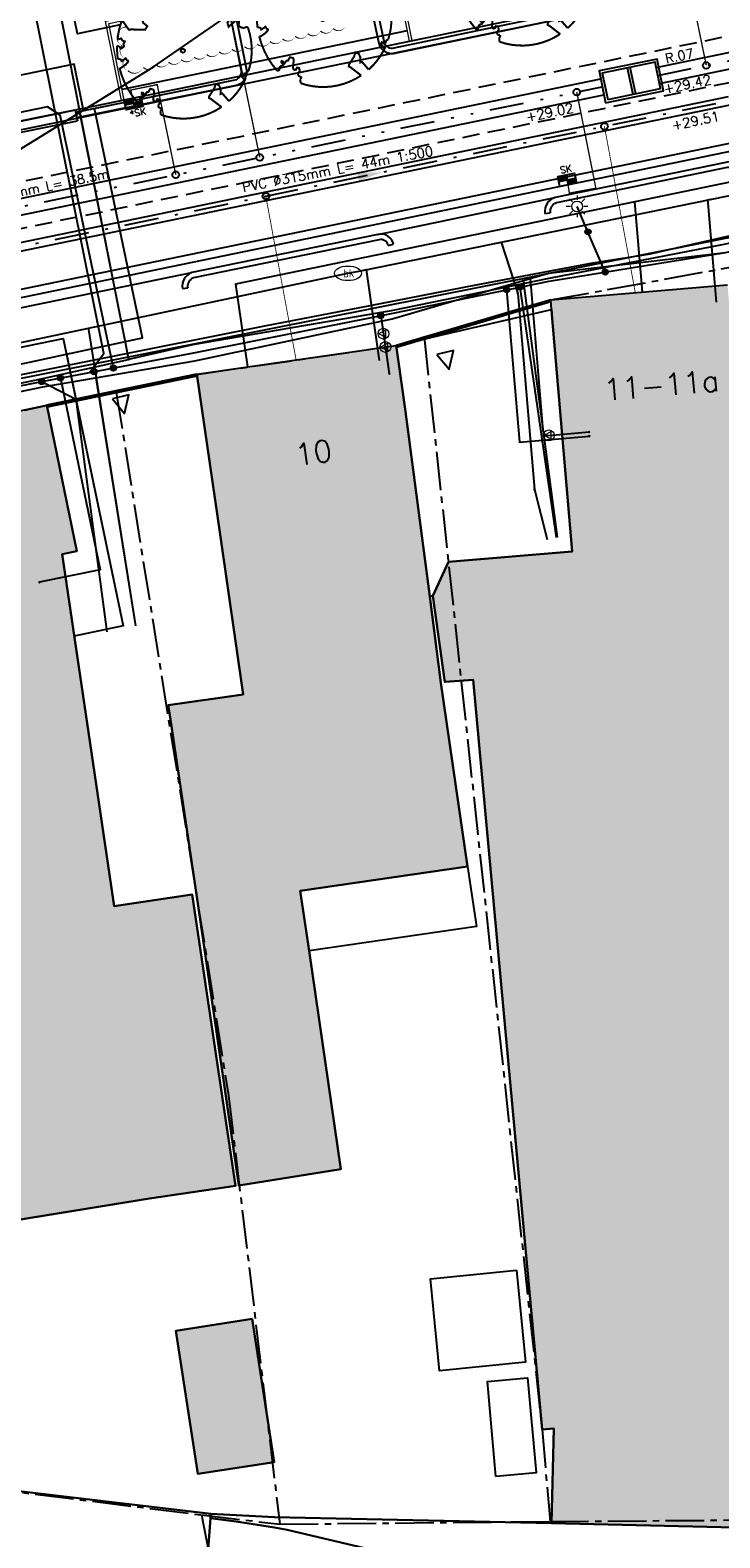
# Model space of a CAD drawing. Header units: metres. Extents: x 202952 to 203755, y 348959 to 349702.
# Tile 42 of 91: x 203292 to 203318, y 349307 to 349363. Entities that reach past the tile are written whole.
import ezdxf
from ezdxf.enums import TextEntityAlignment as Align

# ---------------------------------------------------------------- set-up
doc = ezdxf.new("R2010")
doc.units = ezdxf.units.M
for name, pattern in [('1-200 CENTER', [4.28625, 2.8575, -0.47625, 0.47625, -0.47625]), ('1-200 DASHDOT', [2.54, 1.27, -0.635, 0, -0.635]), ('1-200 DIVIDE', [3.175, 1.27, -0.635, 0, -0.635, 0, -0.635]), ('1-200 HIDDEN', [0.9525, 0.635, -0.3175])]:
    doc.linetypes.add(name, pattern=pattern)
for name, color, linetype in [('bgt.onbegroeidterreindeel', 252, 'Continuous'), ('PH-BEST-BEBOUWING', 1, 'Continuous'), ('PH-BEST-BEBOUWING-ARCERING', 254, 'Continuous'), ('PH-BEST-HUISNUMMER', 7, 'Continuous'), ('PH-BEST-INRIT', 8, 'Continuous'), ('PH-BEST-KADASTRALE-GRENS', 240, '1-200 CENTER'), ('PH-BEST-KL-DATA_KPN', 12, '1-200 TELEFONIE-KPN'), ('PH-BEST-KL-DATA_ZIGGO BV', 12, '1-200 ZIGGO'), ('PH-BEST-KL-ET_MIDDENSPANNING_ENEXIS', 12, '1-200 MIDDENSPANNING'), ('PH-BEST-KL-GAS_LAGEDRUK_ENEXIS', 12, '1-200 GASLEIDING LAGE DRUK'), ('PH-BEST-KL-LAAGSPANNING-ENEXIS', 12, '1-200 LAAGSPANNING'), ('PH-BEST-KL-WATER-WML', 12, '1-200 WML'), ('PH-BEST-RIO-DICHTSCHUIMEN', 222, '1-200 BATTING'), ('PH-BEST-WEGDEEL', 254, 'Continuous'), ('PH-INM-KANTVERHARDING', 253, 'Continuous'), ('PH-NIEUW-BAND-20-30', 115, 'Continuous'), ('PH-NIEUW-BEPLANTING- OMRANDING', 115, 'Continuous'), ('PH-NIEUW-BEPLANTING-BOOM', 98, 'Continuous'), ('PH-NIEUW-BEPLANTING-HAAG', 115, '1-200 BLOKHAAG'), ('PH-RIO-HUISAANSLUITING-DWA', 210, '1-200 DASHDOT'), ('PH-RIO-KOLK', 240, 'Continuous'), ('PH-RIO-KOLKAANSLUITING', 150, '1-200 HIDDEN'), ('PH-RIO-PUT-RWA', 150, 'Continuous'), ('PH-RIO-STRENG-DWA', 240, '1-200 DASHDOT'), ('PH-RIO-STRENG-INFILTRATIE', 8, '1-200 HIDDEN'), ('PH-RIO-STRENG-IT', 150, '1-200 DIVIDE'), ('PH-RIO-TEKST', 7, 'Continuous'), ('PH-RIO-VLOEIVLAKHOOGTE', 7, 'Continuous')]:
    doc.layers.add(name, color=color, linetype=linetype)
doc.layers.add('PH-NIEUW-OPSLUITBAND-10', color=115, linetype='Continuous', lineweight=18)
doc.layers.add('PH-NIEUW-OPSLUITBAND-6', color=115, linetype='Continuous', lineweight=30)
doc.styles.add('NLCS-ISO', font='txt')
doc.styles.add('ROMANS', font='romans.shx')
doc.linetypes.add('1-200 BATTING', pattern='A,1.27e-05,-0.127,[134,ltypeshp.shx,S=0.127,R=0,X=-0.127,Y=0],-0.254,[134,ltypeshp.shx,S=0.127,R=180,X=0.127,Y=0],-0.127', length=0.508013)
doc.linetypes.add('1-200 BLOKHAAG', pattern='A,0,-0.035,[1,Gras.shx,S=5,R=0,X=0,Y=0.0025],-0.475', length=0.51)
doc.linetypes.add('1-200 GASLEIDING LAGE DRUK', pattern='A,1.5,-0.6,["GAS LD",ROMANS,S=0.24,R=0,X=-0.5,Y=-0.12],-1', length=3.1)
doc.linetypes.add('1-200 LAAGSPANNING', pattern='A,1.5,-0.6,["LS",ROMANS,S=0.24,R=0,X=-0.45,Y=-0.12],-0.05', length=2.15)
doc.linetypes.add('1-200 MIDDENSPANNING', pattern='A,1.5,-0.6,["MS",ROMANS,S=0.24,R=0,X=-0.5,Y=-0.12],-0.05', length=2.15)
doc.linetypes.add('1-200 TELEFONIE-KPN', pattern='A,1.5,-0.6,["KPN",ROMANS,S=0.24,R=0,X=-0.5,Y=-0.12],-0.3', length=2.4)
doc.linetypes.add('1-200 WML', pattern='A,1.5,-0.6,["WML",ROMANS,S=0.24,R=0,X=-0.5,Y=-0.12],-0.3', length=2.4)
doc.linetypes.add('1-200 ZIGGO', pattern='A,1.5,-0.6,["ZIGGO",ROMANS,S=0.24,R=0,X=-0.5,Y=-0.12],-0.65', length=2.75)

# ---------------------------------------------------------------- blocks, each defined once
blk = doc.blocks.new('SKL-WTB_HULP_OVERIG-SO')
at = {"color": 0, "linetype": 'ByBlock', "lineweight": 18}
for points in [[(-0.14, 0.14), (0.14, -0.14)], [(0.14, 0.14), (-0.14, -0.14)]]:
    blk.add_lwpolyline(points, dxfattribs=at)
at = {"color": 0, "linetype": 'ByBlock', "lineweight": 18, "style": 'NLCS-ISO', "flags": 1}
for tag, p in [('TYPE', (1.5, 0)), ('OMSCHRIJVING', (1.5, -3)), ('LABEL', (1.5, -1.5))]:
    blk.add_attdef(tag, p, '', height=1, dxfattribs=at)
blk = doc.blocks.new('SKL-WTB_HULP_MOF-SO')
at = {"linetype": 'ByBlock', "lineweight": 18}
h = blk.add_hatch(color=0, dxfattribs=at)
h.dxf.hatch_style = 1
h.paths.add_polyline_path([(-0.5625, 0, 1), (0.5625, 0, 1)])
at = {"color": 0, "linetype": 'ByBlock', "lineweight": 18}
blk.add_circle((0, 0), 0.5625, dxfattribs=at)
at = {"color": 0, "linetype": 'ByBlock', "lineweight": 18, "style": 'NLCS-ISO', "flags": 1}
for tag, p in [('TYPE', (1.5, 0)), ('OMSCHRIJVING', (1.5, -3)), ('LABEL', (1.5, -1.5))]:
    blk.add_attdef(tag, p, '', height=1, dxfattribs=at)
blk = doc.blocks.new('SKL-ET_OV_LICHTMAST-SO')
at = {"color": 0, "linetype": 'ByBlock', "lineweight": 18}
for points in [[(-1.25, 0), (-2, 0)], [(-1.41, 1.41), (-0.88, 0.88)], [(0, 2), (0, 1.25)], [(0.88, 0.88), (1.41, 1.41)], [(2, 0), (1.25, 0)], [(-1.41, -1.41), (-0.88, -0.88)], [(0, -1.25), (0, -2)], [(0.88, -0.88), (1.41, -1.41)]]:
    blk.add_lwpolyline(points, dxfattribs=at)
blk.add_circle((0, 0), 1, dxfattribs=at)
blk = doc.blocks.new('SKL-WTB_HULP_VERLOOP-SO')
at = {"color": 0, "linetype": 'ByBlock', "lineweight": 18}
for points in [[(0.44, 0.72), (-0.88, 0)], [(0.44, -0.72), (-0.88, 0)], [(0.44, -0.72), (0.44, 0.72)]]:
    blk.add_lwpolyline(points, dxfattribs=at)
blk.add_circle((0, 0), 1, dxfattribs=at)
at = {"color": 0, "linetype": 'ByBlock', "lineweight": 18, "style": 'NLCS-ISO', "flags": 1}
for tag, p in [('TYPE', (1.5, 0)), ('OMSCHRIJVING', (1.5, -3)), ('LABEL', (1.5, -1.5))]:
    blk.add_attdef(tag, p, '', height=1, dxfattribs=at)
blk = doc.blocks.new('SKL-WATER_BRANDKRAAN_BRANDPUT-SO')
at = {"color": 0, "linetype": 'ByBlock', "lineweight": 18}
blk.add_ellipse((0, 0), major_axis=(2.5, 0), ratio=0.54, dxfattribs=at)
at = {"color": 0, "linetype": 'ByBlock', "lineweight": 18, "style": 'NLCS-ISO'}
blk.add_text('bk', height=1.5, dxfattribs=at).set_placement((0.16, 0), align=Align.MIDDLE_CENTER)
blk = doc.blocks.new('INRITSYMBOOL')
at = {"layer": 'PH-BEST-INRIT'}
blk.add_lwpolyline([(-0.315, 0.63), (0, 0), (0.315, 0.63)], close=True, dxfattribs=at)
blk = doc.blocks.new('*U37')
at = {"const_width": 0.03}
blk.add_lwpolyline([(0.087, 0.942), (0.088, 0.944), (0.09, 0.946), (0.091, 0.948), (0.093, 0.949), (0.095, 0.951), (0.096, 0.952), (0.097, 0.954), (0.099, 0.956), (0.1, 0.958), (0.102, 0.96), (0.103, 0.963), (0.103, 0.967), (0.103, 0.972), (0.103, 0.977), (0.102, 0.983), (0.095, 1.007, -0.52938), (0.106, 1.02, -0.087139), (0.444, 0.925, -0.372341), (0.457, 0.895), (0.471, 0.824), (0.436, 0.789), (0.398, 0.797), (0.353, 0.763), (0.371, 0.72), (0.417, 0.705), (0.542, 0.734), (0.573, 0.717), (0.57, 0.691), (0.541, 0.673), (0.515, 0.588), (0.549, 0.534), (0.634, 0.669, -0.504641), (0.681, 0.628, 0.331948), (0.709, 0.584, 0.282008), (0.799, 0.601), (0.791, 0.597, -0.512156), (0.833, 0.597, -0.16076), (1.019, -0.011), (0.995, -0.034), (0.995, -0.059), (0.972, -0.063), (0.975, -0.088), (0.94, -0.076), (0.929, -0.104), (0.973, -0.133), (0.987, -0.144), (1.011, -0.12, -0.106371), (0.868, -0.522), (0.741, -0.44), (0.718, -0.456), (0.702, -0.389), (0.657, -0.335), (0.605, -0.335), (0.606, -0.398), (0.566, -0.536), (0.572, -0.562), (0.601, -0.566), (0.786, -0.637, -0.236298), (-0.045, -1.003, 0.159625), (-0.069, -0.954, 0.350802), (-0.063, -0.906, -0.504641), (-0.12, -0.879), (-0.106, -0.834), (-0.129, -0.792), (-0.16, -0.796), (-0.165, -0.829), (-0.188, -0.842), (-0.216, -0.821), (-0.24, -0.695), (-0.258, -0.677), (-0.304, -0.678), (-0.317, -0.733), (-0.336, -0.739), (-0.354, -0.785), (-0.401, -0.76, 0.733583), (-0.384, -0.795, -0.861625), (-0.374, -0.826, 0.279978), (-0.409, -0.879), (-0.407, -0.881, -0.827056), (-0.442, -0.917, -0.116774), (-0.83, -0.511), (-0.823, -0.51), (-0.817, -0.508), (-0.812, -0.506), (-0.808, -0.504), (-0.805, -0.502), (-0.803, -0.5), (-0.801, -0.497), (-0.754, -0.437), (-0.752, -0.435), (-0.752, -0.433), (-0.751, -0.431), (-0.75, -0.429), (-0.75, -0.427), (-0.749, -0.425), (-0.748, -0.422), (-0.747, -0.42), (-0.746, -0.417), (-0.744, -0.414), (-0.743, -0.411), (-0.741, -0.408), (-0.739, -0.405), (-0.738, -0.401), (-0.736, -0.398), (-0.735, -0.395), (-0.734, -0.392), (-0.734, -0.389), (-0.733, -0.386), (-0.733, -0.383), (-0.733, -0.381), (-0.734, -0.379), (-0.734, -0.377), (-0.735, -0.375), (-0.736, -0.374), (-0.738, -0.374), (-0.74, -0.373), (-0.742, -0.373), (-0.744, -0.373), (-0.746, -0.373), (-0.748, -0.373), (-0.75, -0.372), (-0.753, -0.371), (-0.755, -0.37), (-0.758, -0.369), (-0.76, -0.367), (-0.763, -0.365), (-0.765, -0.363), (-0.768, -0.361), (-0.771, -0.359), (-0.773, -0.357), (-0.776, -0.355), (-0.779, -0.352), (-0.781, -0.35), (-0.83, -0.406), (-0.832, -0.403), (-0.835, -0.4), (-0.837, -0.397), (-0.839, -0.394), (-0.841, -0.39), (-0.844, -0.388), (-0.848, -0.386), (-0.855, -0.385), (-0.864, -0.386), (-0.876, -0.388), (-0.891, -0.393, -0.040997), (-0.958, -0.205), (-0.923, -0.211), (-0.893, -0.231), (-0.876, -0.216), (-0.856, -0.185), (-0.875, -0.156), (-0.865, -0.113), (-0.904, -0.11), (-0.93, -0.085), (-0.978, -0.116, -0.05814), (-0.998, 0.166), (-0.97, 0.16), (-0.86, 0.073), (-0.812, 0.089), (-0.626, 0.139), (-0.61, 0.2), (-0.682, 0.229), (-0.693, 0.252), (-0.824, 0.317), (-0.827, 0.354), (-0.872, 0.391), (-0.89, 0.428), (-0.859, 0.476), (-0.792, 0.486), (-0.73, 0.527), (-0.729, 0.568), (-0.768, 0.613), (-0.757, 0.632), (-0.773, 0.662, -0.13428), (-0.333, 0.967, -0.541727), (-0.319, 0.957), (-0.322, 0.928), (-0.321, 0.913), (-0.319, 0.902), (-0.316, 0.893), (-0.312, 0.887), (-0.307, 0.882), (-0.302, 0.878), (-0.297, 0.875), (-0.293, 0.872), (-0.289, 0.868), (-0.286, 0.865), (-0.282, 0.862), (-0.279, 0.859), (-0.276, 0.857), (-0.273, 0.855), (-0.269, 0.854), (-0.266, 0.854), (-0.262, 0.855), (-0.258, 0.857), (-0.255, 0.859), (-0.25, 0.861), (-0.246, 0.863), (-0.242, 0.865), (-0.238, 0.867), (-0.234, 0.868), (-0.229, 0.869), (-0.225, 0.87), (-0.221, 0.871), (-0.217, 0.871), (-0.213, 0.872), (-0.21, 0.873), (-0.206, 0.874), (-0.203, 0.876), (-0.2, 0.879), (-0.197, 0.882), (-0.195, 0.885), (-0.193, 0.865), (-0.188, 0.86), (-0.167, 0.824), (-0.122, 0.799), (-0.185, 0.902), (-0.184, 0.905), (-0.183, 0.908), (-0.183, 0.911), (-0.183, 0.914), (-0.184, 0.917), (-0.185, 0.92), (-0.188, 0.923), (-0.191, 0.926), (-0.194, 0.929), (-0.199, 0.933), (-0.204, 0.938), (-0.21, 0.944), (-0.216, 0.951), (-0.223, 0.959), (-0.24, 0.98, -0.543104), (-0.234, 0.996, -0.046766), (-0.047, 1.023, -0.385168), (-0.036, 1.015), (-0.03, 0.976), (-0.028, 0.964), (-0.024, 0.956), (-0.021, 0.951), (-0.017, 0.947), (-0.013, 0.946), (-0.009, 0.945), (-0.005, 0.945), (-0.002, 0.945), (0.002, 0.944), (0.005, 0.943), (0.009, 0.942), (0.012, 0.941), (0.015, 0.939), (0.019, 0.938), (0.022, 0.936), (0.025, 0.935), (0.028, 0.934), (0.031, 0.932), (0.033, 0.931), (0.036, 0.929), (0.038, 0.928), (0.04, 0.926), (0.042, 0.924), (0.044, 0.922), (0.045, 0.92), (0.046, 0.919), (0.047, 0.917), (0.048, 0.915), (0.049, 0.914), (0.051, 0.913), (0.052, 0.912), (0.054, 0.912), (0.056, 0.912), (0.058, 0.913), (0.06, 0.914), (0.062, 0.915), (0.065, 0.916), (0.067, 0.918), (0.07, 0.921), (0.072, 0.923), (0.074, 0.926), (0.076, 0.929), (0.079, 0.932), (0.081, 0.935), (0.083, 0.937), (0.085, 0.94)], format="xyb", close=True, dxfattribs=at)
blk.add_circle((0, 0), 0.03)
blk = doc.blocks.new('Materialisatie')
blk.add_solid([(-1.04, 0.173), (-1.04, -0.173), (0, 0)])
at = {"style": 'ROMANS'}
blk.add_attdef('MATERIALISATIE', (-2.631, 0.657), '', height=0.4, dxfattribs=at)
blk = doc.blocks.new('*U30')
at = {"style": 'ROMANS'}
blk.add_attdef('VV', (0, 0), '', height=0.4, dxfattribs=at)
blk = doc.blocks.new('*U53')
h = blk.add_hatch(color=256)
h.paths.add_polyline_path([(0, 0.374), (-0.315, 0.374), (-0.315, 0.187), (0, 0.187)])
h.paths.add_polyline_path([(0, 0.187), (0, 0), (0.315, 0), (0.315, 0.187)])
blk.add_lwpolyline([(0.315, 0), (-0.315, 0), (-0.315, 0.374), (0.315, 0.374)], close=True)
for points in [[(-0.315, 0.374), (0, 0.374), (0, 0)], [(-0.315, 0.187), (0.315, 0.187)]]:
    blk.add_lwpolyline(points)
at = {"style": 'ROMANS'}
blk.add_attdef('SK', (-0.193, 0.454), '', height=0.25, dxfattribs=at)
blk = doc.blocks.new('*U48')
h = blk.add_hatch(color=256)
h.paths.add_polyline_path([(0, 0.374), (-0.315, 0.374), (-0.315, 0.187), (0, 0.187)])
h.paths.add_polyline_path([(0, 0.187), (0, 0), (0.315, 0), (0.315, 0.187)])
blk.add_lwpolyline([(0.315, 0), (-0.315, 0), (-0.315, 0.374), (0.315, 0.374)], close=True)
for points in [[(-0.315, 0.374), (0, 0.374), (0, 0)], [(-0.315, 0.187), (0.315, 0.187)]]:
    blk.add_lwpolyline(points)
at = {"style": 'ROMANS'}
blk.add_attdef('SK', (-0.214, -0.31), '', height=0.25, dxfattribs=at)

msp = doc.modelspace()

# ---------------------------------------------------------------- hatches: boundary and pattern name
at = {"layer": 'PH-BEST-BEBOUWING-ARCERING'}
for points in [[(203308.795, 349338.631), (203307.749, 349338.552), (203307.738, 349338.55), (203307.294, 349341.745), (203307.871, 349343.003), (203312.465, 349343.394), (203311.728, 349352.034), (203311.7, 349352.36), (203311.67, 349352.72), (203318.226, 349353.278), (203318.76, 349347.3), (203320.172, 349332.172), (203321.17, 349321.484), (203321.945, 349321.556), (203322.819, 349312.109), (203322.793, 349310.972), (203322.901, 349310.98), (203323.147, 349307.385), (203322.71, 349307.36), (203322.704, 349307.101), (203311.702, 349307.354), (203311.783, 349310.87), (203311.349, 349310.829), (203309.573, 349330.156)], [(203307.18, 349341.725), (203307.598, 349338.525), (203308.585, 349331.714), (203302.376, 349330.805), (203302.701, 349328.581), (203303.886, 349320.49), (203300.095, 349319.882), (203298.588, 349330.25), (203297.521, 349337.411), (203297.479, 349337.691), (203300.257, 349338.089), (203299.4, 349344.02), (203298.54, 349349.96), (203305.93, 349351.03), (203305.992, 349350.601), (203306.284, 349348.585)], [(203286.367, 349330.389), (203285.893, 349333.908), (203285.726, 349333.883), (203283.8, 349346.9), (203292.97, 349348.81), (203294.093, 349343.405), (203293.545, 349343.29), (203294.473, 349337.019), (203295.477, 349330.235), (203298.363, 349330.676), (203299.971, 349319.864), (203296.778, 349319.4), (203288.019, 349317.973)], [(203300.597, 349314.93), (203301.409, 349309.621), (203298.575, 349309.187), (203297.762, 349314.496)]]:
    msp.add_hatch(color=256, dxfattribs=at).paths.add_polyline_path(points, flags=17)
for points in [[(203308.796, 349338.631), (203307.75, 349338.552), (203307.739, 349338.55), (203307.295, 349341.745), (203307.872, 349343.003), (203312.466, 349343.394), (203311.729, 349352.034), (203311.701, 349352.36), (203311.671, 349352.72), (203318.227, 349353.278), (203318.761, 349347.3), (203320.173, 349332.172), (203321.171, 349321.484), (203321.946, 349321.556), (203322.82, 349312.109), (203322.794, 349310.972), (203322.902, 349310.98), (203323.148, 349307.385), (203322.711, 349307.36), (203322.705, 349307.101), (203311.703, 349307.354), (203311.784, 349310.87), (203311.35, 349310.829), (203309.574, 349330.156)], [(203307.181, 349341.725), (203307.599, 349338.525), (203308.586, 349331.714), (203302.377, 349330.805), (203302.702, 349328.581), (203303.887, 349320.49), (203300.096, 349319.882), (203298.589, 349330.25), (203297.522, 349337.411), (203297.48, 349337.691), (203300.258, 349338.089), (203299.401, 349344.02), (203298.541, 349349.96), (203305.931, 349351.03), (203305.993, 349350.601), (203306.285, 349348.585)]]:
    msp.add_hatch(color=256, dxfattribs=at).paths.add_polyline_path(points)

# ---------------------------------------------------------------- linework, layer by layer
at = {"layer": 'bgt.onbegroeidterreindeel'}
for p, q in [((203292.97, 349348.81), (203298.54, 349349.96)), ((203298.54, 349349.96), (203299.4, 349344.02)), ((203294.093, 349343.405), (203292.97, 349348.81)), ((203299.4, 349344.02), (203300.257, 349338.089)), ((203293.545, 349343.29), (203294.093, 349343.405)), ((203294.473, 349337.019), (203293.545, 349343.29)), ((203307.18, 349341.725), (203307.294, 349341.745)), ((203307.598, 349338.525), (203307.18, 349341.725)), ((203307.294, 349341.745), (203307.738, 349338.55)), ((203308.585, 349331.714), (203307.598, 349338.525)), ((203307.738, 349338.55), (203307.749, 349338.552)), ((203307.749, 349338.552), (203308.795, 349338.631)), ((203308.795, 349338.631), (203309.573, 349330.156)), ((203300.257, 349338.089), (203297.479, 349337.691)), ((203297.479, 349337.691), (203297.521, 349337.411)), ((203297.521, 349337.411), (203298.588, 349330.25)), ((203295.477, 349330.235), (203294.473, 349337.019)), ((203302.376, 349330.805), (203308.585, 349331.714)), ((203298.363, 349330.676), (203295.477, 349330.235)), ((203299.971, 349319.864), (203298.363, 349330.676)), ((203302.701, 349328.581), (203302.376, 349330.805)), ((203298.588, 349330.25), (203300.095, 349319.882)), ((203309.573, 349330.156), (203311.349, 349310.829)), ((203303.886, 349320.49), (203302.701, 349328.581)), ((203300.095, 349319.882), (203303.886, 349320.49)), ((203296.778, 349319.4), (203299.971, 349319.864)), ((203288.019, 349317.973), (203296.778, 349319.4)), ((203311.349, 349310.829), (203311.783, 349310.87)), ((203311.783, 349310.87), (203311.702, 349307.354)), ((203299.057, 349307.699), (203289.762, 349308.802)), ((203301.426, 349307.577), (203299.057, 349307.699)), ((203311.702, 349307.354), (203301.426, 349307.577))]:
    msp.add_line(p, q, dxfattribs=at)
msp.add_lwpolyline([(203300.597, 349314.93), (203297.762, 349314.496), (203298.575, 349309.187), (203301.409, 349309.621), (203300.597, 349314.93)], close=True, dxfattribs=at)
msp.add_lwpolyline([(203304.77, 349306.433), (203301.891, 349307.107), (203301.419, 349307.195), (203300.947, 349307.276), (203300.473, 349307.352), (203299.998, 349307.422), (203299.522, 349307.486), (203299.046, 349307.544), (203299.057, 349307.699), (203301.426, 349307.577), (203311.702, 349307.354), (203322.704, 349307.101), (203345.779, 349308.425), (203368.294, 349310.412), (203384.054, 349313.298), (203395.179, 349312.305), (203401.735, 349305.285)], dxfattribs=at)
at = {"layer": 'PH-BEST-BEBOUWING'}
msp.add_lwpolyline([(203322.704, 349307.101), (203311.702, 349307.354), (203311.783, 349310.87), (203311.349, 349310.829), (203309.573, 349330.156), (203308.795, 349338.631), (203308.795, 349338.631), (203307.749, 349338.552), (203307.738, 349338.55), (203307.294, 349341.745), (203307.871, 349343.003), (203312.465, 349343.394), (203311.728, 349352.034), (203311.7, 349352.36), (203311.67, 349352.72), (203318.226, 349353.278)], dxfattribs=at)
for points in [[(203307.18, 349341.725), (203307.598, 349338.525), (203308.585, 349331.714), (203302.376, 349330.805), (203302.701, 349328.581), (203303.886, 349320.49), (203300.095, 349319.882), (203298.588, 349330.25), (203297.521, 349337.411), (203297.479, 349337.691), (203300.257, 349338.089), (203299.4, 349344.02), (203298.54, 349349.96), (203305.93, 349351.03), (203305.992, 349350.601), (203306.284, 349348.585), (203307.18, 349341.725)], [(203286.367, 349330.389), (203285.893, 349333.908), (203285.726, 349333.883), (203283.8, 349346.9), (203292.97, 349348.81), (203294.093, 349343.405), (203293.545, 349343.29), (203294.473, 349337.019), (203295.477, 349330.235), (203298.363, 349330.676), (203299.971, 349319.864), (203296.778, 349319.4), (203288.019, 349317.973), (203286.367, 349330.389)], [(203302.701, 349328.581), (203302.376, 349330.805), (203308.585, 349331.714), (203308.909, 349329.48), (203302.701, 349328.581)], [(203310.393, 349316.735), (203310.73, 349313.326), (203307.541, 349313.011), (203307.204, 349316.42), (203310.393, 349316.735)], [(203300.597, 349314.93), (203301.409, 349309.621), (203298.575, 349309.187), (203297.762, 349314.496), (203300.597, 349314.93)], [(203309.633, 349309.086), (203309.319, 349312.613), (203310.812, 349312.746), (203311.125, 349309.219), (203309.633, 349309.086)]]:
    msp.add_lwpolyline(points, close=True, dxfattribs=at)
at = {"layer": 'PH-BEST-KADASTRALE-GRENS', "ltscale": 0.5}
for p, q in [((203286.165, 349309.231), (203298.708, 349307.666)), ((203298.708, 349307.666), (203301.616, 349307.32)), ((203298.708, 349307.666), (203299.224, 349305.096)), ((203301.616, 349307.32), (203311.645, 349307.422)), ((203311.645, 349307.422), (203323.139, 349307.506))]:
    msp.add_line(p, q, dxfattribs=at)
for points in [[(203306.969, 349351.344), (203311.673, 349352.719), (203318.411, 349353.945)], [(203295.54, 349349.362), (203298.523, 349349.953), (203305.922, 349351.025), (203306.969, 349351.344)], [(203306.969, 349351.344), (203311.349, 349310.829), (203311.645, 349307.422)], [(203283.763, 349346.877), (203292.947, 349348.798), (203295.54, 349349.362)], [(203295.54, 349349.362), (203299.715, 349323.22), (203301.616, 349307.32)]]:
    msp.add_lwpolyline(points, dxfattribs=at)
at = {"layer": 'PH-BEST-KL-DATA_KPN'}
for points in [[(203291.113, 349367.919), (203292.515, 349368.201), (203296.008, 349350.516)], [(203295.466, 349353.26), (203294.162, 349359.859)], [(203326.211, 349356.671), (203318.091, 349354.771), (203311.601, 349353.517), (203305.743, 349352.316), (203298.382, 349351.048), (203296.008, 349350.515)], [(203218.976, 349334.214), (203223.079, 349335.568), (203242.156, 349339.583), (203264.465, 349344.162), (203274.617, 349346.087), (203283.653, 349347.889), (203292.766, 349349.789), (203296.008, 349350.515)]]:
    msp.add_lwpolyline(points, dxfattribs=at)
at = {"layer": 'PH-BEST-KL-DATA_ZIGGO BV'}
for points in [[(203254.506, 349351.64), (203254.821, 349351.765), (203255.16, 349351.765), (203255.609, 349351.536), (203256.031, 349351.012), (203256.773, 349350.329), (203257.624, 349349.789), (203258.883, 349349.32), (203260.216, 349349.161), (203273.469, 349351.67), (203276.911, 349352.675), (203281.928, 349353.842), (203290.772, 349357.564), (203296.892, 349361.341), (203303.752, 349366.073), (203310.199, 349369.957), (203316.372, 349375.3), (203318.54, 349376.569), (203325.003, 349381.719)], [(203293.7, 349350.705), (203296.524, 349351.311), (203294.743, 349359.811)], [(203332.309, 349359.976), (203314.79, 349356.361)], [(203314.79, 349356.361), (203299.976, 349353.304), (203300.421, 349350.232)], [(203315.076, 349353.01), (203314.79, 349356.361)], [(203218.819, 349335.49), (203233.597, 349338.909), (203234.523, 349339.148), (203293.579, 349351.282), (203295.81, 349340.637)], [(203287.687, 349349.415), (203293.7, 349350.705)], [(203293.7, 349350.705), (203295.81, 349340.637), (203293.994, 349340.256)]]:
    msp.add_lwpolyline(points, dxfattribs=at)
at = {"layer": 'PH-BEST-KL-ET_MIDDENSPANNING_ENEXIS'}
msp.add_lwpolyline([(203290.772, 349357.564), (203296.892, 349361.341), (203303.752, 349366.073), (203310.199, 349369.957), (203316.372, 349375.3), (203318.54, 349376.569), (203333.21, 349388.259), (203333.745, 349388.923), (203333.963, 349389.748), (203334.483, 349407.671), (203334.778, 349408.42), (203335.543, 349408.671), (203342.489, 349408.255), (203343.025, 349408.327), (203343.395, 349408.721), (203345.764, 349412.49), (203347.012, 349414.401)], dxfattribs=at)
at = {"layer": 'PH-BEST-KL-GAS_LAGEDRUK_ENEXIS'}
for points in [[(203229.112, 349297.107), (203220.574, 349324.127), (203219.277, 349332.005), (203220.497, 349335.175), (203233.863, 349337.764), (203264.486, 349344.065), (203267.958, 349344.413), (203274.678, 349345.793), (203283.657, 349347.585), (203292.827, 349349.495), (203298.468, 349350.454), (203305.786, 349352.019), (203311.585, 349353.716), (203318.148, 349354.475), (203326.27, 349356.174), (203333.975, 349357.71)], [(203310.645, 349353.441), (203311.906, 349343.916)], [(203310.908, 349353.518), (203311.38, 349347.878), (203311.4, 349347.792), (203311.443, 349347.733), (203311.508, 349347.701), (203311.596, 349347.696)], [(203305.394, 349351.935), (203305.463, 349351.467)], [(203305.463, 349351.467), (203305.534, 349350.972)], [(203305.534, 349350.972), (203305.676, 349349.983)], [(203294.797, 349349.83), (203296.268, 349340.637)], [(203311.596, 349347.696), (203313.091, 349347.821)]]:
    msp.add_lwpolyline(points, dxfattribs=at)
at = {"layer": 'PH-BEST-KL-LAAGSPANNING-ENEXIS'}
for points in [[(203294.721, 349350.056), (203294.56, 349350.024), (203295.085, 349350.726), (203292.056, 349365.781)], [(203221.276, 349334.436), (203222.176, 349334.923), (203223.135, 349335.278), (203233.864, 349337.764), (203264.465, 349344.162), (203267.918, 349344.609), (203274.638, 349345.989), (203283.596, 349347.879), (203292.786, 349349.691), (203298.425, 349350.751), (203305.758, 349352.217), (203311.61, 349353.417), (203318.148, 349354.475), (203326.292, 349355.976), (203340.265, 349358.152), (203345.984, 349358.707), (203353.494, 349359.562), (203355.111, 349360.031), (203356.546, 349360.911)], [(203295.445, 349350.191), (203293.47, 349359.574), (203292.996, 349359.884), (203286.107, 349358.458), (203285.322, 349358.304), (203282.926, 349357.859), (203282.137, 349357.844), (203281.465, 349357.942)], [(203313.051, 349355.244), (203312.647, 349356.185)], [(203313.69, 349353.754), (203313.051, 349355.244)], [(203310.03, 349353.093), (203310.513, 349347.45), (203313.104, 349347.671)], [(203310.529, 349353.195), (203311.875, 349343.909)], [(203305.364, 349352.138), (203305.676, 349349.983)], [(203293.479, 349349.821), (203294.95, 349342.716), (203292.69, 349342.247)], [(203292.786, 349349.691), (203294.046, 349349.034), (203295.197, 349340.412)]]:
    msp.add_lwpolyline(points, dxfattribs=at)
at = {"layer": 'PH-BEST-KL-WATER-WML'}
for points in [[(203286.092, 349349.89), (203294.515, 349351.67), (203304.143, 349353.705), (203304.623, 349353.803), (203309.537, 349354.802), (203317.583, 349356.439), (203341.281, 349361.259), (203341.475, 349361.299), (203341.533, 349361.31), (203343.72, 349361.755), (203350.595, 349363.209), (203351.05, 349363.305), (203353.495, 349363.823), (203360.553, 349363.01), (203365.768, 349361.838), (203367.953, 349361.788), (203372.509, 349361.6), (203372.623, 349361.607), (203372.737, 349361.58), (203374.174, 349361.418), (203374.276, 349362.009)], [(203254.603, 349342.17), (203259.119, 349343.136), (203264.639, 349344.307), (203271.027, 349345.651), (203277.968, 349347.094), (203284.704, 349348.477), (203288.153, 349349.179), (203294.738, 349350.503), (203301.068, 349351.756), (203304.908, 349352.505), (203308.903, 349353.276), (203313.227, 349354.098), (203315.362, 349354.428), (203331.262, 349358.045), (203351.052, 349361.047), (203355.137, 349361.195), (203371.569, 349361.889)], [(203317.583, 349356.439), (203317.485, 349356.419), (203317.493, 349356.319), (203317.808, 349352.633)], [(203309.537, 349354.802), (203309.586, 349354.812), (203309.831, 349354.862), (203310.445, 349352.958)], [(203304.623, 349353.803), (203304.672, 349353.813), (203304.819, 349353.842), (203305.306, 349350.478)], [(203310.445, 349352.958), (203311.064, 349345.688)], [(203294.515, 349351.67), (203294.523, 349351.621), (203296.265, 349340.636)], [(203311.064, 349345.688), (203311.537, 349343.838)]]:
    msp.add_lwpolyline(points, dxfattribs=at)
at = {"layer": 'PH-BEST-RIO-DICHTSCHUIMEN'}
msp.add_line((203281.475, 349347.724), (203345.318, 349360.398), dxfattribs=at)
at = {"layer": 'PH-BEST-WEGDEEL'}
for points in [[(203312.465, 349343.394), (203307.871, 349343.003), (203307.294, 349341.745), (203307.18, 349341.725), (203306.284, 349348.585), (203305.992, 349350.601), (203305.93, 349351.03), (203307.216, 349351.326), (203307.577, 349351.409), (203311.7, 349352.36), (203311.728, 349352.034), (203312.465, 349343.394)], [(203299.057, 349307.699), (203299.046, 349307.544), (203298.912, 349305.713), (203287.457, 349306.31), (203286.434, 349306.365), (203282.597, 349306.572), (203282.58, 349309.574), (203283.526, 349309.472), (203288.494, 349308.938), (203289.762, 349308.802), (203299.057, 349307.699)]]:
    msp.add_lwpolyline(points, close=True, dxfattribs=at)
msp.add_lwpolyline([(203298.912, 349305.713), (203299.046, 349307.544), (203299.522, 349307.486), (203299.998, 349307.422), (203300.473, 349307.352), (203300.947, 349307.276), (203301.419, 349307.195), (203301.891, 349307.107), (203304.77, 349306.433)], dxfattribs=at)
at = {"layer": 'PH-INM-KANTVERHARDING'}
for p, q in [((203294.024, 349359.769), (203294.107, 349359.357)), ((203305.257, 349355.143), (203311.838, 349356.513)), ((203311.452, 349355.923), (203311.65, 349355.953)), ((203305.643, 349354.738), (203305.838, 349354.78)), ((203291.686, 349352.366), (203298.356, 349353.733)), ((203298.005, 349353.139), (203298.202, 349353.172))]:
    msp.add_line(p, q, dxfattribs=at)
at = {"layer": 'PH-INM-KANTVERHARDING', "flags": 128}
for points in [[(203305.319, 349364.564, 0.362649), (203304.916, 349363.966), (203305.283, 349362.291, 0.403172), (203305.833, 349361.856), (203313.757, 349363.497), (203322.866, 349365.399), (203332.358, 349367.334), (203335.839, 349368.044, 0.449198), (203336.195, 349368.628), (203335.896, 349370.223, 0.224107), (203335.362, 349370.615)], [(203305.374, 349364.372, 0.354815), (203305.114, 349363.997), (203305.48, 349362.324, 0.400974), (203305.804, 349362.054), (203313.717, 349363.692), (203322.825, 349365.595), (203332.318, 349367.53), (203335.801, 349368.24, 0.462721), (203336, 349368.578), (203335.706, 349370.153, 0.210849), (203335.324, 349370.419, 0.190918)], [(203294.054, 349359.68), (203299.965, 349360.878, 0.360005), (203300.193, 349361.209), (203299.768, 349363.381, 0.477107), (203299.453, 349363.632, 0.246624)], [(203294.093, 349359.484), (203300.011, 349360.683, 0.371252), (203300.392, 349361.238), (203299.967, 349363.404, 0.462883), (203299.41, 349363.828)], [(203318.768, 349357.461, 0.411374), (203318.17, 349357.819), (203311.838, 349356.513, 0.3831), (203311.452, 349355.923)], [(203318.574, 349357.411, 0.414661), (203318.215, 349357.624), (203311.885, 349356.318, 0.378771), (203311.65, 349355.953, 0.200446)], [(203305.838, 349354.78, 0.423056), (203305.257, 349355.143), (203298.356, 349353.733, 0.364645), (203298.005, 349353.139)], [(203305.643, 349354.738, 0.426726), (203305.302, 349354.948), (203298.411, 349353.54, 0.354531), (203298.202, 349353.172, 0.181676)]]:
    msp.add_lwpolyline(points, format="xyb", dxfattribs=at)
for points in [[(203295.691, 349362.914), (203294.106, 349362.589), (203293.136, 349367.345)], [(203276.214, 349356.165), (203284.278, 349357.819), (203294.024, 349359.769)], [(203276.179, 349355.723), (203284.361, 349357.407), (203294.107, 349359.357)]]:
    msp.add_lwpolyline(points, dxfattribs=at)
at = {"layer": 'PH-INM-KANTVERHARDING'}
msp.add_lwpolyline([(203294.336, 349359.737), (203293.989, 349361.46), (203290.393, 349360.714)], dxfattribs=at)
at = {"layer": 'PH-NIEUW-BAND-20-30'}
for points in [[(203325.787, 349431.773), (203324.845, 349432.1), (203324.734, 349431.821), (203325.693, 349431.491, -0.320444), (203333.528, 349420.374), (203333.273, 349379.81, -0.354131), (203321.459, 349365.407), (203290.775, 349359.088), (203290.836, 349358.794), (203321.519, 349365.113, 0.354131), (203333.573, 349379.808), (203333.828, 349420.372, 0.320444), (203325.792, 349431.774)], [(203342.108, 349370.863), (203382.767, 349362.242), (203382.705, 349361.949), (203342.046, 349370.57, 0.307221), (203336.119, 349368.153, -0.197567), (203322.75, 349359.139), (203282.478, 349350.834), (203282.416, 349351.138), (203322.689, 349359.433, 0.197567), (203335.869, 349368.319, -0.307221), (203342.108, 349370.863)]]:
    msp.add_lwpolyline(points, format="xyb", close=True, dxfattribs=at)
at = {"layer": 'PH-NIEUW-BEPLANTING- OMRANDING'}
msp.add_lwpolyline([(203304.068, 349362.88, 0, 0.0479, -0.520567), (203303.598, 349362.784, 0, 0.0479, -0.520567), (203303.129, 349362.687, 0, 0.0479, -0.520567), (203302.659, 349362.591, 0, 0.0479, -0.520567), (203302.19, 349362.495, 0, 0.0479, -0.520567), (203301.72, 349362.398, 0, 0.0479, -0.520567), (203301.25, 349362.302, 0, 0.0479, -0.520567), (203300.781, 349362.206, 0, 0.0479, -0.520567), (203300.311, 349362.11, 0, 0.0479, -0.520567), (203299.842, 349362.013, 0, 0.0479, -0.520567), (203299.372, 349361.917, 0, 0.0479, -0.520567), (203298.903, 349361.821, 0, 0.0479, -0.520567), (203298.433, 349361.724, 0, 0.0479, -0.520567), (203297.963, 349361.628, 0, 0.0479, -0.520567), (203297.494, 349361.532, 0, 0.0479, -0.520567), (203297.024, 349361.436, 0, 0.0479, -0.520567), (203296.555, 349361.339, 0, 0.0479, -0.520567), (203295.981, 349361.222, 0, 0.0479, -0.520567), (203295.871, 349361.688, 0, 0.0479, -0.520567), (203295.762, 349362.155, 0, 0.0479, -0.520567), (203295.653, 349362.622, 0, 0.0479, -0.520567), (203295.975, 349362.813, 0, 0.0479, -0.520567)], format="xyseb", dxfattribs=at)
at = {"layer": 'PH-NIEUW-BEPLANTING-HAAG', "ltscale": 1.3}
msp.add_lwpolyline([(203306.343, 349362.702), (203295.765, 349360.524)], dxfattribs=at)
at = {"layer": 'PH-NIEUW-OPSLUITBAND-10'}
for points in [[(203295.747, 349360.112), (203295.155, 349363.053), (203305.929, 349365.272), (203306.521, 349362.331)], [(203295.845, 349360.132), (203295.272, 349362.975), (203305.851, 349365.153), (203306.423, 349362.31)], [(203296.139, 349360.191), (203296.138, 349360.192)]]:
    msp.add_lwpolyline(points, dxfattribs=at)
at = {"layer": 'PH-NIEUW-OPSLUITBAND-6'}
for points in [[(203305.93, 349351.03), (203311.67, 349352.718)], [(203305.947, 349350.972), (203311.675, 349352.657)], [(203292.97, 349348.81), (203298.54, 349349.96)], [(203292.982, 349348.751), (203298.552, 349349.901)]]:
    msp.add_lwpolyline(points, dxfattribs=at)
at = {"layer": 'PH-RIO-HUISAANSLUITING-DWA', "ltscale": 0.5, "const_width": 0.03}
for points in [[(203313.661, 349359.154), (203314.169, 349356.421)], [(203301.098, 349356.568), (203301.593, 349353.89)], [(203314.169, 349356.421), (203314.807, 349352.987)], [(203301.593, 349353.89), (203302.223, 349350.489)]]:
    msp.add_lwpolyline(points, dxfattribs=at)
at = {"layer": 'PH-RIO-HUISAANSLUITING-DWA', "linetype": 'Continuous', "ltscale": 0.5}
for centre in [(203313.661, 349359.154), (203301.105, 349356.568)]:
    msp.add_circle(centre, 0.125, dxfattribs=at)
at = {"layer": 'PH-RIO-KOLKAANSLUITING', "const_width": 0.05}
for points in [[(203316.172, 349367.571), (203317.44, 349361.415)], [(203299.606, 349364.16), (203300.874, 349358.003)], [(203296.19, 349360.011), (203296.089, 349360.501), (203297.069, 349360.702), (203297.757, 349357.361)], [(203312.284, 349357.173), (203312.361, 349356.678), (203313.344, 349356.86), (203312.635, 349360.425)]]:
    msp.add_lwpolyline(points, dxfattribs=at)
at = {"layer": 'PH-RIO-KOLKAANSLUITING', "linetype": 'Continuous'}
for centre in [(203317.44, 349361.415), (203312.635, 349360.425), (203300.874, 349358.003), (203297.757, 349357.361)]:
    msp.add_circle(centre, 0.125, dxfattribs=at)
at = {"layer": 'PH-RIO-PUT-RWA', "linetype": 'Continuous'}
for p, q in [((203314.511, 349361.324), (203314.712, 349360.344)), ((203314.609, 349361.344), (203314.81, 349360.364))]:
    msp.add_line(p, q, dxfattribs=at)
for points in [[(203313.704, 349360.033), (203315.859, 349360.476), (203315.617, 349361.652), (203313.462, 349361.208)], [(203313.782, 349360.151), (203315.741, 349360.554), (203315.539, 349361.534), (203313.581, 349361.13)]]:
    msp.add_lwpolyline(points, close=True, dxfattribs=at)
at = {"layer": 'PH-RIO-STRENG-DWA', "linetype": 'Continuous'}
for p, q in [((203275.153, 349351.386), (203318.267, 349360.265)), ((203275.216, 349351.077), (203318.331, 349359.957))]:
    msp.add_line(p, q, dxfattribs=at)
at = {"layer": 'PH-RIO-STRENG-DWA'}
msp.add_lwpolyline([(203275.184, 349351.231), (203318.299, 349360.111)], dxfattribs=at)
at = {"layer": 'PH-RIO-STRENG-INFILTRATIE'}
for points in [[(203248.359, 349348.113), (203356.549, 349370.396), (203356.813, 349412.341)], [(203248.702, 349346.448), (203357.423, 349368.84)]]:
    msp.add_lwpolyline(points, dxfattribs=at)
at = {"layer": 'PH-RIO-STRENG-IT', "linetype": 'Continuous'}
for p, q in [((203315.58, 349361.338), (203356.716, 349369.81)), ((203315.701, 349360.75), (203356.713, 349369.197)), ((203276.303, 349353.248), (203313.523, 349360.914)), ((203276.424, 349352.661), (203313.644, 349360.326))]:
    msp.add_line(p, q, dxfattribs=at)
at = {"layer": 'PH-RIO-STRENG-IT'}
for p, q in [((203315.64, 349361.044), (203356.714, 349369.503)), ((203276.363, 349352.954), (203313.583, 349360.62))]:
    msp.add_line(p, q, dxfattribs=at)

# ---------------------------------------------------------------- block references
at = {"layer": 'PH-BEST-INRIT', "rotation": 13.58165883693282}
for p in [(203307.901, 349350.153), (203295.86, 349348.509)]:
    msp.add_blockref('INRITSYMBOOL', p, dxfattribs=at)
at = {"layer": 'PH-BEST-KL-DATA_KPN', "xscale": 0.2, "yscale": 0.2, "zscale": 0.2}
for p in [(203296.008, 349350.516), (203296.008, 349350.515)]:
    msp.add_blockref('SKL-WTB_HULP_OVERIG-SO', p, dxfattribs=at)
at = {"layer": 'PH-BEST-KL-GAS_LAGEDRUK_ENEXIS', "xscale": 0.2, "yscale": 0.2, "zscale": 0.2}
for name, p in [('SKL-WTB_HULP_OVERIG-SO', (203310.645, 349353.441)), ('SKL-WTB_HULP_OVERIG-SO', (203310.645, 349353.441)), ('SKL-WTB_HULP_OVERIG-SO', (203310.908, 349353.518)), ('SKL-WTB_HULP_OVERIG-SO', (203310.908, 349353.518)), ('SKL-WTB_HULP_OVERIG-SO', (203305.394, 349351.935)), ('SKL-WTB_HULP_OVERIG-SO', (203305.394, 349351.935)), ('SKL-WTB_HULP_VERLOOP-SO', (203305.463, 349351.467)), ('SKL-WTB_HULP_VERLOOP-SO', (203305.534, 349350.972)), ('SKL-WTB_HULP_OVERIG-SO', (203305.676, 349349.983)), ('SKL-WTB_HULP_OVERIG-SO', (203294.797, 349349.83)), ('SKL-WTB_HULP_OVERIG-SO', (203294.797, 349349.83)), ('SKL-WTB_HULP_VERLOOP-SO', (203311.596, 349347.696)), ('SKL-WTB_HULP_OVERIG-SO', (203313.091, 349347.821))]:
    msp.add_blockref(name, p, dxfattribs=at)
at = {"layer": 'PH-BEST-KL-LAAGSPANNING-ENEXIS', "xscale": 0.2, "yscale": 0.2, "zscale": 0.2}
for name, p in [('SKL-ET_OV_LICHTMAST-SO', (203312.647, 349356.185)), ('SKL-WTB_HULP_MOF-SO', (203313.051, 349355.244)), ('SKL-WTB_HULP_MOF-SO', (203313.69, 349353.754)), ('SKL-WTB_HULP_MOF-SO', (203310.03, 349353.093)), ('SKL-WTB_HULP_MOF-SO', (203310.529, 349353.195)), ('SKL-WTB_HULP_MOF-SO', (203305.364, 349352.138)), ('SKL-WTB_HULP_MOF-SO', (203294.721, 349350.056)), ('SKL-WTB_HULP_MOF-SO', (203295.445, 349350.191)), ('SKL-WTB_HULP_OVERIG-SO', (203305.676, 349349.983)), ('SKL-WTB_HULP_MOF-SO', (203292.786, 349349.691)), ('SKL-WTB_HULP_MOF-SO', (203293.479, 349349.821)), ('SKL-WTB_HULP_OVERIG-SO', (203313.104, 349347.671)), ('SKL-WTB_HULP_OVERIG-SO', (203292.69, 349342.247))]:
    msp.add_blockref(name, p, dxfattribs=at)
at = {"layer": 'PH-BEST-KL-WATER-WML', "xscale": 0.2, "yscale": 0.2, "zscale": 0.2}
for name, p in [('SKL-WATER_BRANDKRAAN_BRANDPUT-SO', (203304.143, 349353.705)), ('SKL-WTB_HULP_OVERIG-SO', (203310.445, 349352.958)), ('SKL-WTB_HULP_OVERIG-SO', (203311.064, 349345.688))]:
    msp.add_blockref(name, p, dxfattribs=at)
at = {"layer": 'PH-NIEUW-BEPLANTING-BOOM', "xscale": 2.5, "yscale": 2.5, "zscale": 2.5, "rotation": 343.4615725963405}
for p in [(203316.535, 349365.817), (203310.587, 349364.665), (203303.206, 349363.128), (203298.022, 349361.957)]:
    msp.add_blockref('*U37', p, dxfattribs=at)
at = {"layer": 'PH-RIO-KOLK'}
for name, p, rotation, values in [('*U48', (203296.228, 349359.828), 11.52666182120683, {'SK': '*SK'}), ('*U53', (203312.321, 349356.99), 11.47348689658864, {'SK': 'SK'})]:
    msp.add_blockref(name, p, dxfattribs=dict(at, rotation=rotation)).add_auto_attribs(values)
at = {"layer": 'PH-RIO-TEKST'}
ref = msp.add_blockref('Materialisatie', (203305.431, 349357.461), dxfattribs=dict(at, xscale=0.9, yscale=0.9, zscale=0.9, rotation=11.63764613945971))
ref.add_attrib('MATERIALISATIE', 'PVC %%c315mm L= 44m 1:500', (203300.256, 349356.719), dxfattribs={"layer": '0', "height": 0.36, "rotation": 10.8597, "style": 'ROMANS'})
at = {"layer": 'PH-RIO-VLOEIVLAKHOOGTE'}
ref = msp.add_blockref('*U30', (203315.839, 349360.574), dxfattribs=dict(at, xscale=0.9, yscale=0.9, zscale=0.9))
ref.add_attrib('VV', '+29.42', (203315.897, 349360.362), dxfattribs={"layer": '0', "height": 0.36, "rotation": 11.6376, "style": 'ROMANS'})
ref = msp.add_blockref('*U30', (203310.73, 349359.531), dxfattribs=dict(at, xscale=0.9, yscale=0.9, zscale=0.9))
ref.add_attrib('VV', '+29.02', (203310.788, 349359.319), dxfattribs={"layer": '0', "height": 0.36, "rotation": 11.6376, "style": 'ROMANS'})
ref = msp.add_blockref('*U30', (203316.14, 349359.218), dxfattribs=dict(at, xscale=0.9, yscale=0.9, zscale=0.9))
ref.add_attrib('VV', '+29.51', (203316.198, 349359.006), dxfattribs={"layer": '0', "height": 0.36, "rotation": 11.6376, "style": 'ROMANS'})

# ---------------------------------------------------------------- texts
at = {"layer": 'PH-BEST-HUISNUMMER', "style": 'ROMANS'}
for s, rotation, p in [('11-11a', 4.9, (203315.775, 349349.557)), ('10', 8.2, (203302.866, 349347.05))]:
    msp.add_text(s, height=0.8, rotation=rotation, dxfattribs=at).set_placement(p, align=Align.MIDDLE_CENTER)
at = {"layer": 'PH-RIO-PUT-RWA', "linetype": 'Continuous', "insert": (203315.884, 349361.832), "char_height": 0.35, "attachment_point": 1, "rotation": 11.6376, "style": 'ROMANS'}
msp.add_mtext_dynamic_manual_height_columns('R.07', width=1.33112, gutter_width=1, heights=[0], dxfattribs=at)
at = {"layer": 'PH-RIO-TEKST', "style": 'ROMANS'}
msp.add_text('BETON %%C600mm L= 38.5m ', height=0.35, rotation=11.6376, dxfattribs=at).set_placement((203288.968, 349355.934))

doc.saveas('drawing.dxf')
